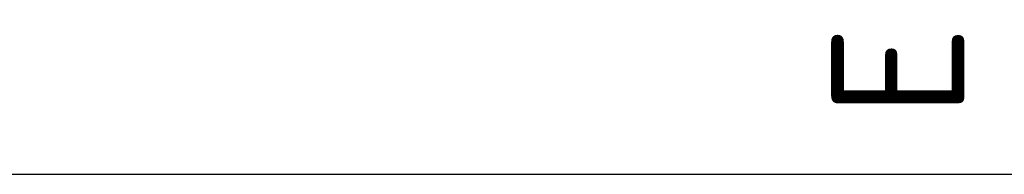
# Paper-space layout 'A3s' of a CAD drawing. Header units: metres. Extents: x 0 to 297, y 0 to 420.
# Tile 3 of 14: x 200 to 226, y 15 to 19. Entities that reach past the tile are written whole.
import ezdxf
from ezdxf.enums import TextEntityAlignment as Align

# ---------------------------------------------------------------- set-up
doc = ezdxf.new("R2010")
doc.units = ezdxf.units.M
for name, color, linetype, lineweight in [('X-XX-AL-TEKENBLAD-KADER-ROOSTERVERDELING-G', 7, 'Continuous', 25), ('X-XX-AL-TEKENBLAD-KADER-ROOSTERVERDELING-T35', 7, 'Continuous', 35), ('X-XX-AL-TEKENBLAD_KADER-S', 7, 'Continuous', 25)]:
    doc.layers.add(name, color=color, linetype=linetype, lineweight=lineweight)
doc.styles.add('NLCS-ISO', font='NLCS-ISO.ttf')

# ---------------------------------------------------------------- blocks, each defined once
blk = doc.blocks.new('SAL-TEKENBLAD-A3-SO')
at = {"layer": 'X-XX-AL-TEKENBLAD-KADER-ROOSTERVERDELING-G'}
blk.add_line((-5, 282), (-5, -5), dxfattribs=at)
at = {"layer": 'X-XX-AL-TEKENBLAD-KADER-ROOSTERVERDELING-T35', "lineweight": 35, "style": 'NLCS-ISO'}
blk.add_text('E', height=3.5, dxfattribs=at).set_placement((-3.5, 63.5), align=Align.MIDDLE_LEFT)

psp = doc.layouts.new('A3s')

# ---------------------------------------------------------------- block references
at = {"layer": 'X-XX-AL-TEKENBLAD_KADER-S', "rotation": 90}
psp.add_blockref('SAL-TEKENBLAD-A3-SO', (287, 20), dxfattribs=at)

doc.saveas('drawing.dxf')
